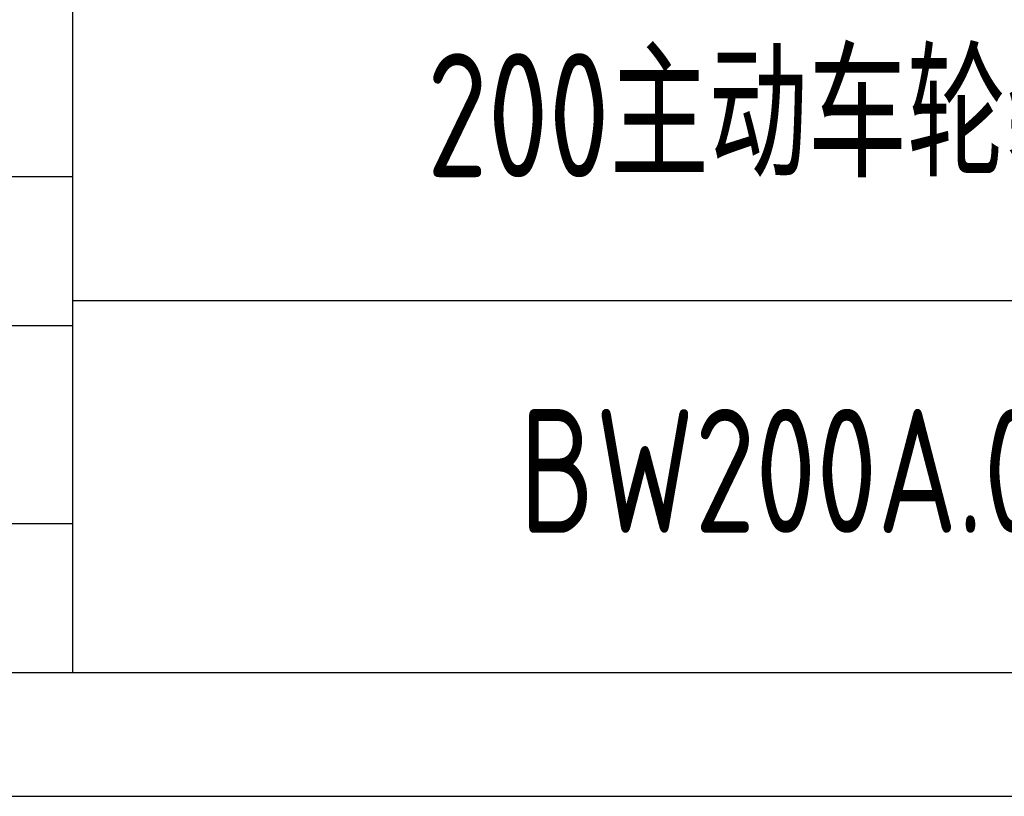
# Model space of a CAD drawing. Header units: millimetres. Extents: x -62 to 988, y -12 to 730.
# Tile 3 of 8: x 820 to 919, y -12 to 66. Entities that reach past the tile are written whole.
import ezdxf
from ezdxf.enums import TextEntityAlignment as Align

# ---------------------------------------------------------------- set-up
doc = ezdxf.new("R2010")
doc.units = ezdxf.units.MM
doc.header["$LTSCALE"] = 25
for name, color, linetype in [('1轮廓实线层', 7, 'Continuous'), ('2细线层', 4, 'Continuous'), ('6文字层', 3, 'Continuous'), ('图框层', 7, 'Continuous')]:
    doc.layers.add(name, color=color, linetype=linetype)
doc.styles.add('PC_TEXTSTYLE', font='isocp.shx', dxfattribs={"width": 0.8, "bigfont": 'hzfs.shx'})

# ---------------------------------------------------------------- blocks, each defined once
blk = doc.blocks.new('PC_TITLE_BLOCK')
at = {"layer": '1轮廓实线层', "color": 7}
blk.add_line((-60, 0), (-60, 45), dxfattribs=at)
at = {"layer": '1轮廓实线层'}
for p, q in [((-180, 20), (-60, 20)), ((-60, 15), (0, 15)), ((-180, 0), (0, 0))]:
    blk.add_line(p, q, dxfattribs=at)
at = {"layer": '2细线层'}
for p, q in [((-120, 14), (-60, 14)), ((-120, 6), (-60, 6))]:
    blk.add_line(p, q, dxfattribs=at)
at = {"layer": '6文字层', "style": 'PC_TEXTSTYLE', "flags": 8}
for tag, height, width, p, p2 in [('产品名称或材料标记', 7, 0.600652, (-113.463, 28.635), (-66.422, 28.635)), ('图样名称', 5, 2.004495, (-54.785, 19.978), (-5.268, 19.978)), ('标准化', 3.5, 1.023147, (-133.835, 15.372), (-120.752, 15.372)), ('比例', 3.5, 1.385287, (-73.354, 7.542), (-61.929, 7.542)), ('重量', 3.5, 1.408247, (-88.457, 7.542), (-76.549, 7.542)), ('图样代号', 5, 2.006536, (-54.785, 5.63), (-5.516, 5.63)), ('审核', 3.5, 1.579393, (-163.989, 5.367), (-150.634, 5.367)), ('工艺', 3.5, 1.621807, (-164.21, 0.371), (-150.891, 0.371)), ('共几页', 3.5, 0.557144, (-108.073, 0.625), (-101.045, 0.625)), ('日期', 3.5, 1.560088, (-133.835, 0.371), (-120.752, 0.371))]:
    blk.add_attdef(tag, text='', height=height, dxfattribs=dict(at, width=width)).set_placement(p, p2, align=Align.FIT)
at = {"layer": '6文字层', "style": 'PC_TEXTSTYLE', "width": 9.905045, "flags": 8}
blk.add_attdef('设计', text='', height=3.5, rotation=358.4644, dxfattribs=at).set_placement((-164.229, 15.372), (-150.367, 15), align=Align.FIT)
at = {"layer": '6文字层', "color": 3, "style": 'PC_TEXTSTYLE', "width": 0.56476, "flags": 8}
blk.add_attdef('第几页', text='', height=3.5, dxfattribs=at).set_placement((-78.287, 0.753), (-71.163, 0.753), align=Align.FIT)
at = {"layer": '6文字层', "ltscale": 10, "style": 'PC_TEXTSTYLE', "flags": 1}
blk.add_attdef('图纸张数', (-58.679, -0.492), '', height=2.5, dxfattribs=at)

msp = doc.modelspace()

# ---------------------------------------------------------------- linework, layer by layer
at = {"layer": '2细线层'}
msp.add_line((-62.5, -12.5), (987.5, -12.5), dxfattribs=at)
at = {"layer": '图框层'}
msp.add_line((0, 0), (975, 0), dxfattribs=at)

# ---------------------------------------------------------------- block references
ref = msp.add_blockref('PC_TITLE_BLOCK', (975, 0), dxfattribs=dict(at, xscale=2.5, yscale=2.5, zscale=2.5))
ref.add_attrib('图样名称', '200主动车轮装配', dxfattribs={"layer": '6文字层', "height": 12.5, "style": 'PC_TEXTSTYLE', "width": 0.8}).set_placement((899.933, 49.944), align=Align.CENTER)
ref.add_attrib('图样代号', 'BW200A.00', dxfattribs={"layer": '6文字层', "height": 12.5, "style": 'PC_TEXTSTYLE', "width": 0.8}).set_placement((899.624, 14.076), align=Align.CENTER)

doc.saveas('drawing.dxf')
